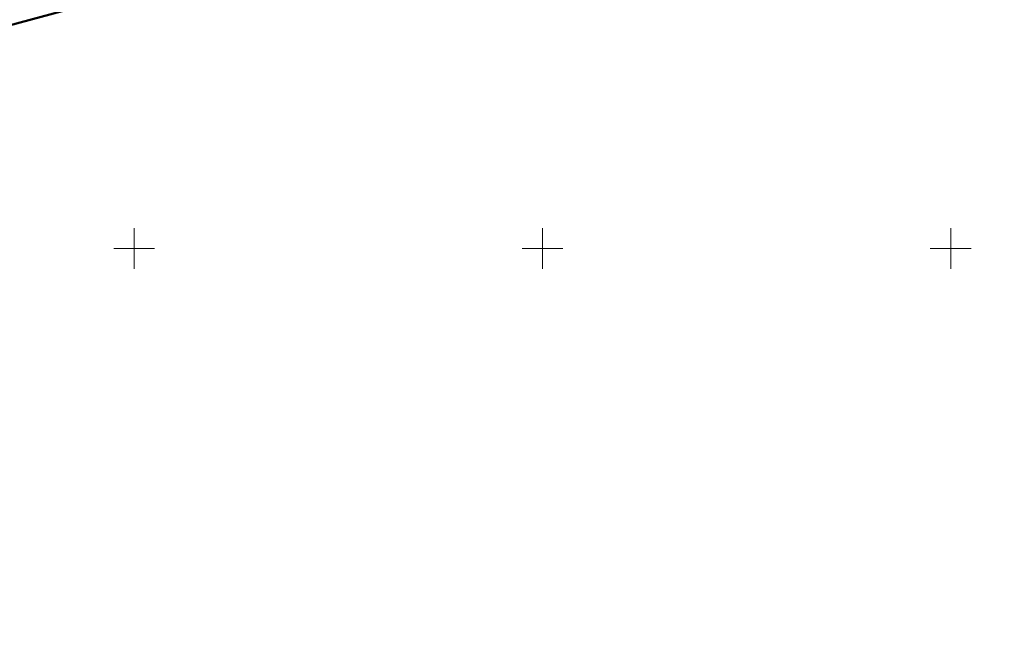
# Model space of a CAD drawing. Header units: metres. Extents: x 7457875 to 7459052, y 5635789 to 5636227.
# Tile 5 of 24: x 7458286 to 7458407, y 5636001 to 5636078. Entities that reach past the tile are written whole.
import ezdxf

# ---------------------------------------------------------------- set-up
doc = ezdxf.new("R2010")
doc.units = ezdxf.units.M
doc.header["$MEASUREMENT"] = 0
doc.linetypes.add('1', pattern=[0])
doc.layers.add('KRZYZE_L_0', color=7, linetype='1', lineweight=18)
doc.layers.add('ZAKRES_L_0', color=1, linetype='1', lineweight=50)

msp = doc.modelspace()

# ---------------------------------------------------------------- linework, layer by layer
at = {"layer": 'KRZYZE_L_0', "linetype": '1'}
for p, q in [((7458300, 5636047.5), (7458300, 5636052.5)), ((7458350, 5636047.5), (7458350, 5636052.5)), ((7458400, 5636047.5), (7458400, 5636052.5)), ((7458297.5, 5636050), (7458302.5, 5636050)), ((7458347.5, 5636050), (7458352.5, 5636050)), ((7458397.5, 5636050), (7458402.5, 5636050))]:
    msp.add_line(p, q, dxfattribs=at)
at = {"layer": 'ZAKRES_L_0', "linetype": '1'}
msp.add_line((7458001.48, 5636000.84), (7458406.56, 5636110.21), dxfattribs=at)

doc.saveas('drawing.dxf')
